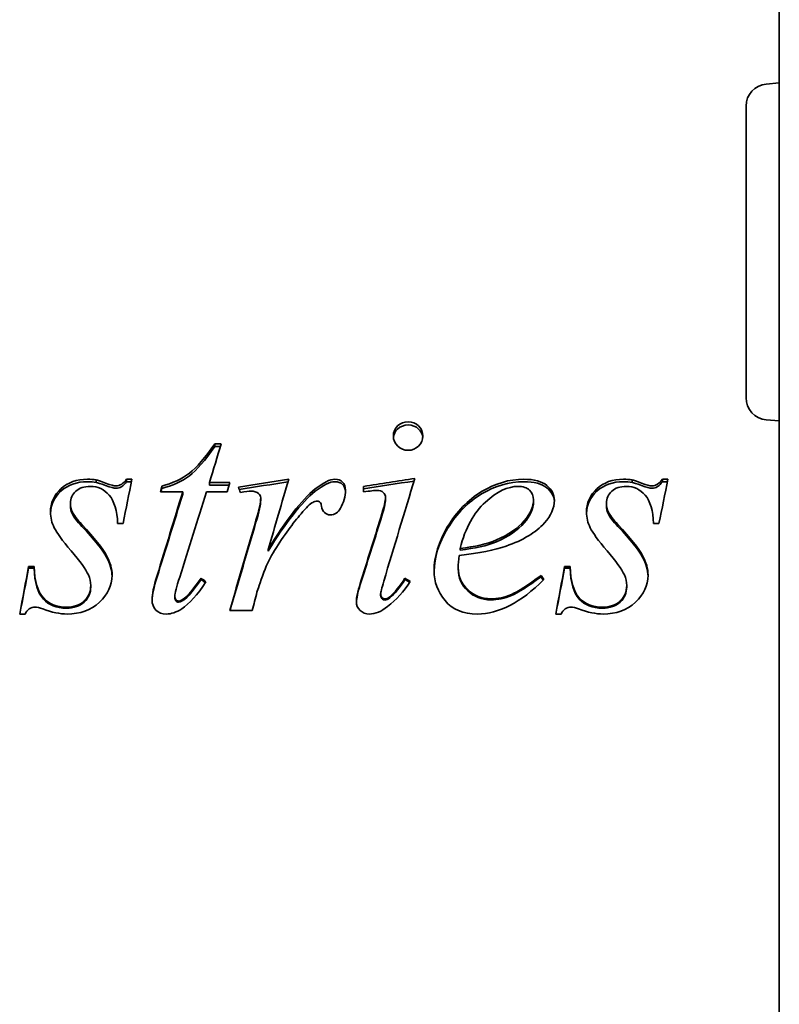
# Model space of a CAD drawing. Header units: millimetres. Extents: x 425 to 835, y 157 to 734.
# Tile 5 of 7: x 598 to 667, y 449 to 538. Entities that reach past the tile are written whole.
import ezdxf

# ---------------------------------------------------------------- set-up
doc = ezdxf.new("R2010")
doc.units = ezdxf.units.MM
doc.header["$LTSCALE"] = 3
doc.layers.add('Krawędzie widoczne(ISO)', color=7, linetype='Continuous', lineweight=35, true_color=0x262659)

msp = doc.modelspace()

# ---------------------------------------------------------------- linework, layer by layer
at = {"layer": 'Krawędzie widoczne(ISO)'}
for p, q in [((666.646, 317.458), (666.646, 706.797)), ((665.471, 531.957), (666.646, 532.059)), ((663.646, 503.63), (663.646, 529.964)), ((665.471, 501.637), (666.646, 501.535)), ((615.7, 499.485), (616.289, 499.485)), ((615.7, 499.226), (615.7, 499.485)), ((615.7, 499.226), (616.209, 499.226)), ((604.995, 495.994), (604.995, 496.215)), ((607.73, 496.273), (608.23, 496.273)), ((607.73, 496.051), (607.73, 496.273)), ((653.362, 495.994), (653.362, 496.215)), ((656.098, 496.273), (656.598, 496.273)), ((656.098, 496.051), (656.098, 496.273)), ((607.73, 496.051), (608.185, 496.051)), ((610.921, 495.441), (610.921, 495.656)), ((615.215, 495.972), (617.053, 495.972)), ((615.215, 495.753), (615.215, 495.972)), ((615.215, 495.753), (616.996, 495.753)), ((629.127, 495.627), (629.127, 495.124)), ((656.098, 496.051), (656.552, 496.051)), ((612.818, 495.138), (610.789, 495.138)), ((612.818, 494.929), (612.818, 495.138)), ((616.833, 495.138), (614.95, 495.138)), ((619.848, 494.389), (619.848, 494.591)), ((631.112, 494.417), (631.112, 494.62)), ((644.465, 494.204), (644.465, 494.404)), ((602.671, 493.919), (602.671, 494.116)), ((651.039, 493.919), (651.039, 494.116)), ((630.686, 492.634), (630.686, 492.817)), ((603.7, 492.019), (603.7, 492.194)), ((607.421, 492.281), (606.936, 492.281)), ((652.068, 492.019), (652.068, 492.194)), ((655.789, 492.281), (655.303, 492.281)), ((620.524, 489.781), (620.524, 489.931)), ((637.833, 489.882), (637.833, 490.033)), ((598.906, 488.388), (599.392, 488.388)), ((598.906, 488.256), (598.906, 488.388)), ((598.906, 488.256), (599.392, 488.256)), ((599.392, 488.256), (599.392, 488.388)), ((637.671, 488.169), (637.671, 488.3)), ((647.274, 488.388), (647.759, 488.388)), ((647.274, 488.256), (647.274, 488.388)), ((647.274, 488.256), (647.759, 488.256)), ((647.759, 488.256), (647.759, 488.388)), ((614.465, 487.217), (614.465, 487.337)), ((632.862, 487.217), (632.862, 487.337)), ((645.142, 487.462), (645.142, 487.585)), ((604.509, 486.553), (604.509, 486.665)), ((652.877, 486.553), (652.877, 486.665)), ((612.098, 485.613), (612.098, 485.715)), ((613.2, 485.613), (613.2, 485.715)), ((630.671, 485.816), (630.671, 485.92)), ((631.495, 485.555), (631.495, 485.656)), ((598.583, 484.104), (598.098, 484.104)), ((619.083, 484.412), (617.053, 484.412)), ((646.95, 484.104), (646.465, 484.104))]:
    msp.add_line(p, q, dxfattribs=at)
for centre, start, end in [((665.646, 529.964), 95, 180), ((665.646, 503.63), 180, 265)]:
    msp.add_arc(centre, 2, start, end, dxfattribs=at)
for points, knots in [([(631.818, 500.18), (631.818, 500.539), (631.946, 500.841), (632.2, 501.086), (632.455, 501.331), (632.774, 501.453), (633.156, 501.453)], [0, 0, 0, 0, 1, 1, 1, 2, 2, 2, 2]), ([(631.824, 500.047), (631.853, 500.344), (631.978, 500.598), (632.2, 500.809), (632.455, 501.051), (632.774, 501.172), (633.156, 501.172)], [0.127409, 0.127409, 0.127409, 0.127409, 1, 1, 1, 2, 2, 2, 2]), ([(633.156, 501.453), (633.529, 501.453), (633.843, 501.331), (634.098, 501.086), (634.352, 500.841), (634.48, 500.539), (634.48, 500.18)], [0, 0, 0, 0, 1, 1, 1, 2, 2, 2, 2]), ([(633.156, 501.172), (633.529, 501.172), (633.843, 501.051), (634.098, 500.809), (634.32, 500.598), (634.445, 500.344), (634.474, 500.047)], [0, 0, 0, 0, 1, 1, 1, 1.872591, 1.872591, 1.872591, 1.872591]), ([(633.156, 498.887), (632.784, 498.887), (632.468, 499.013), (632.208, 499.264), (631.948, 499.515), (631.818, 499.821), (631.818, 500.18)], [0, 0, 0, 0, 1, 1, 1, 2, 2, 2, 2]), ([(634.48, 500.18), (634.48, 499.821), (634.35, 499.515), (634.09, 499.264), (633.83, 499.013), (633.519, 498.887), (633.156, 498.887)], [0, 0, 0, 0, 1, 1, 1, 2, 2, 2, 2]), ([(610.921, 495.656), (611.901, 495.914), (612.73, 496.302), (613.406, 496.817), (614.083, 497.333), (614.848, 498.225), (615.7, 499.485)], [0, 0, 0, 0, 1, 1, 1, 2, 2, 2, 2]), ([(610.921, 495.441), (611.901, 495.697), (612.73, 496.08), (613.406, 496.589), (614.083, 497.099), (614.848, 497.981), (615.7, 499.226)], [0, 0, 0, 0, 1, 1, 1, 2, 2, 2, 2]), ([(600.877, 493.279), (600.877, 494.117), (601.188, 494.825), (601.811, 495.404), (602.433, 495.984), (603.235, 496.273), (604.215, 496.273)], [0, 0, 0, 0, 1, 1, 1, 2, 2, 2, 2]), ([(604.995, 496.215), (605.112, 496.187), (605.399, 496.089), (605.855, 495.921), (606.311, 495.754), (606.617, 495.67), (606.774, 495.67)], [0, 0, 0, 0, 1, 1, 1, 2, 2, 2, 2]), ([(626.539, 496.273), (626.833, 496.273), (627.066, 496.189), (627.237, 496.022), (627.409, 495.854), (627.495, 495.608), (627.495, 495.282)], [0, 0, 0, 0, 1, 1, 1, 2, 2, 2, 2]), ([(635.495, 487.994), (635.495, 489.307), (635.901, 490.642), (636.715, 491.999), (637.529, 493.356), (638.551, 494.405), (639.781, 495.153), (641.012, 495.901), (642.279, 496.273), (643.583, 496.273)], [0, 0, 0, 0, 1, 1, 1, 2, 2, 2, 3, 3, 3, 3]), ([(643.583, 496.273), (644.524, 496.273), (645.22, 496.087), (645.671, 495.713), (646.122, 495.34), (646.348, 494.899), (646.348, 494.39)], [0, 0, 0, 0, 1, 1, 1, 2, 2, 2, 2]), ([(649.245, 493.279), (649.245, 494.117), (649.556, 494.825), (650.178, 495.404), (650.801, 495.984), (651.602, 496.273), (652.583, 496.273)], [0, 0, 0, 0, 1, 1, 1, 2, 2, 2, 2]), ([(653.362, 496.215), (653.48, 496.187), (653.767, 496.089), (654.223, 495.921), (654.678, 495.754), (654.985, 495.67), (655.142, 495.67)], [0, 0, 0, 0, 1, 1, 1, 2, 2, 2, 2]), ([(600.878, 493.188), (600.902, 493.974), (601.213, 494.642), (601.811, 495.192), (602.433, 495.765), (603.235, 496.051), (604.215, 496.051)], [0.039323, 0.039323, 0.039323, 0.039323, 1, 1, 1, 2, 2, 2, 2]), ([(604.465, 495.627), (603.916, 495.627), (603.48, 495.481), (603.156, 495.189), (602.833, 494.896), (602.671, 494.539), (602.671, 494.116)], [0, 0, 0, 0, 1, 1, 1, 2, 2, 2, 2]), ([(606.936, 492.281), (606.887, 493.449), (606.634, 494.296), (606.178, 494.829), (605.723, 495.362), (605.151, 495.627), (604.465, 495.627)], [0, 0, 0, 0, 1, 1, 1, 2, 2, 2, 2]), ([(604.995, 495.994), (605.112, 495.966), (605.399, 495.869), (605.855, 495.704), (606.311, 495.538), (606.617, 495.455), (606.774, 495.455)], [0, 0, 0, 0, 1, 1, 1, 2, 2, 2, 2]), ([(626.539, 496.051), (626.833, 496.051), (627.066, 495.968), (627.237, 495.803), (627.393, 495.653), (627.478, 495.439), (627.492, 495.161)], [0, 0, 0, 0, 1, 1, 1, 1.904948, 1.904948, 1.904948, 1.904948]), ([(631.112, 494.62), (631.112, 494.812), (631.044, 494.968), (630.906, 495.088), (630.769, 495.208), (630.578, 495.268), (630.333, 495.268)], [0, 0, 0, 0, 1, 1, 1, 2, 2, 2, 2]), ([(635.495, 487.936), (635.509, 489.211), (635.916, 490.509), (636.715, 491.826), (637.529, 493.167), (638.551, 494.204), (639.781, 494.944), (641.012, 495.683), (642.279, 496.051), (643.583, 496.051)], [0.017871, 0.017871, 0.017871, 0.017871, 1, 1, 1, 2, 2, 2, 3, 3, 3, 3]), ([(643.083, 495.627), (642.151, 495.627), (641.166, 495.159), (640.127, 494.217), (639.088, 493.275), (638.323, 491.884), (637.833, 490.033)], [0, 0, 0, 0, 1, 1, 1, 2, 2, 2, 2]), ([(644.465, 494.404), (644.465, 494.769), (644.345, 495.064), (644.105, 495.289), (643.865, 495.515), (643.524, 495.627), (643.083, 495.627)], [0, 0, 0, 0, 1, 1, 1, 2, 2, 2, 2]), ([(643.583, 496.051), (644.524, 496.051), (645.22, 495.867), (645.671, 495.498), (646.095, 495.151), (646.32, 494.744), (646.345, 494.278)], [0, 0, 0, 0, 1, 1, 1, 1.940546, 1.940546, 1.940546, 1.940546]), ([(649.246, 493.188), (649.27, 493.974), (649.58, 494.642), (650.178, 495.192), (650.801, 495.765), (651.602, 496.051), (652.583, 496.051)], [0.039323, 0.039323, 0.039323, 0.039323, 1, 1, 1, 2, 2, 2, 2]), ([(652.833, 495.627), (652.284, 495.627), (651.848, 495.481), (651.524, 495.189), (651.2, 494.896), (651.039, 494.539), (651.039, 494.116)], [0, 0, 0, 0, 1, 1, 1, 2, 2, 2, 2]), ([(655.303, 492.281), (655.254, 493.449), (655.002, 494.296), (654.546, 494.829), (654.09, 495.362), (653.519, 495.627), (652.833, 495.627)], [0, 0, 0, 0, 1, 1, 1, 2, 2, 2, 2]), ([(653.362, 495.994), (653.48, 495.966), (653.767, 495.869), (654.223, 495.704), (654.678, 495.538), (654.985, 495.455), (655.142, 495.455)], [0, 0, 0, 0, 1, 1, 1, 2, 2, 2, 2]), ([(641.112, 490.788), (642.23, 491.272), (643.068, 491.847), (643.627, 492.513), (644.186, 493.178), (644.465, 493.809), (644.465, 494.404)], [0, 0, 0, 0, 1, 1, 1, 2, 2, 2, 2]), ([(602.671, 494.116), (602.671, 493.828), (602.735, 493.553), (602.862, 493.293), (602.99, 493.033), (603.269, 492.667), (603.7, 492.194)], [0, 0, 0, 0, 1, 1, 1, 2, 2, 2, 2]), ([(602.671, 493.919), (602.671, 493.634), (602.735, 493.363), (602.862, 493.106), (602.99, 492.849), (603.269, 492.487), (603.7, 492.019)], [0, 0, 0, 0, 1, 1, 1, 2, 2, 2, 2]), ([(626.127, 493.062), (625.921, 493.062), (625.747, 493.127), (625.605, 493.257), (625.463, 493.387), (625.372, 493.587), (625.333, 493.856)], [0, 0, 0, 0, 1, 1, 1, 2, 2, 2, 2]), ([(641.112, 490.629), (642.23, 491.107), (643.068, 491.676), (643.627, 492.334), (644.186, 492.992), (644.465, 493.615), (644.465, 494.204)], [0, 0, 0, 0, 1, 1, 1, 2, 2, 2, 2]), ([(651.039, 494.116), (651.039, 493.828), (651.102, 493.553), (651.23, 493.293), (651.357, 493.033), (651.637, 492.667), (652.068, 492.194)], [0, 0, 0, 0, 1, 1, 1, 2, 2, 2, 2]), ([(651.039, 493.919), (651.039, 493.634), (651.102, 493.363), (651.23, 493.106), (651.357, 492.849), (651.637, 492.487), (652.068, 492.019)], [0, 0, 0, 0, 1, 1, 1, 2, 2, 2, 2]), ([(604.303, 487.629), (604.049, 488.154), (603.526, 488.881), (602.737, 489.807), (601.948, 490.733), (601.441, 491.427), (601.215, 491.89), (600.99, 492.354), (600.877, 492.817), (600.877, 493.279)], [0, 0, 0, 0, 1, 1, 1, 2, 2, 2, 3, 3, 3, 3]), ([(652.671, 487.629), (652.416, 488.154), (651.894, 488.881), (651.105, 489.807), (650.316, 490.733), (649.808, 491.427), (649.583, 491.89), (649.357, 492.354), (649.245, 492.817), (649.245, 493.279)], [0, 0, 0, 0, 1, 1, 1, 2, 2, 2, 3, 3, 3, 3]), ([(603.7, 492.194), (604.857, 490.959), (605.602, 490.023), (605.936, 489.393), (606.269, 488.762), (606.436, 488.164), (606.436, 487.6)], [0, 0, 0, 0, 1, 1, 1, 2, 2, 2, 2]), ([(603.7, 492.019), (604.857, 490.798), (605.602, 489.873), (605.936, 489.249), (606.257, 488.648), (606.424, 488.077), (606.435, 487.536)], [0, 0, 0, 0, 1, 1, 1, 1.964683, 1.964683, 1.964683, 1.964683]), ([(652.068, 492.194), (653.225, 490.959), (653.97, 490.023), (654.303, 489.393), (654.637, 488.762), (654.803, 488.164), (654.803, 487.6)], [0, 0, 0, 0, 1, 1, 1, 2, 2, 2, 2]), ([(652.068, 492.019), (653.225, 490.798), (653.97, 489.873), (654.303, 489.249), (654.625, 488.648), (654.791, 488.077), (654.803, 487.536)], [0, 0, 0, 0, 1, 1, 1, 1.964683, 1.964683, 1.964683, 1.964683]), ([(599.392, 488.388), (599.441, 487.056), (599.72, 486.11), (600.23, 485.554), (600.74, 484.998), (601.431, 484.72), (602.303, 484.72)], [0, 0, 0, 0, 1, 1, 1, 2, 2, 2, 2]), ([(599.392, 488.256), (599.441, 486.939), (599.72, 486.004), (600.23, 485.454), (600.74, 484.905), (601.431, 484.629), (602.303, 484.629)], [0, 0, 0, 0, 1, 1, 1, 2, 2, 2, 2]), ([(637.671, 488.3), (637.671, 487.523), (637.955, 486.858), (638.524, 486.307), (639.093, 485.757), (639.784, 485.481), (640.598, 485.481)], [0, 0, 0, 0, 1, 1, 1, 2, 2, 2, 2]), ([(637.671, 488.169), (637.671, 487.4), (637.955, 486.743), (638.524, 486.199), (639.093, 485.654), (639.784, 485.382), (640.598, 485.382)], [0, 0, 0, 0, 1, 1, 1, 2, 2, 2, 2]), ([(647.759, 488.388), (647.808, 487.056), (648.088, 486.11), (648.598, 485.554), (649.107, 484.998), (649.799, 484.72), (650.671, 484.72)], [0, 0, 0, 0, 1, 1, 1, 2, 2, 2, 2]), ([(647.759, 488.256), (647.808, 486.939), (648.088, 486.004), (648.598, 485.454), (649.107, 484.905), (649.799, 484.629), (650.671, 484.629)], [0, 0, 0, 0, 1, 1, 1, 2, 2, 2, 2]), ([(606.436, 487.6), (606.436, 486.685), (606.053, 485.874), (605.289, 485.166), (604.524, 484.459), (603.553, 484.104), (602.377, 484.104)], [0, 0, 0, 0, 1, 1, 1, 2, 2, 2, 2]), ([(639.406, 484.104), (638.112, 484.104), (637.137, 484.51), (636.48, 485.32), (635.823, 486.13), (635.495, 487.021), (635.495, 487.994)], [0, 0, 0, 0, 1, 1, 1, 2, 2, 2, 2]), ([(640.598, 485.481), (641.245, 485.481), (641.867, 485.61), (642.465, 485.868), (643.063, 486.127), (643.955, 486.7), (645.142, 487.585)], [0, 0, 0, 0, 1, 1, 1, 2, 2, 2, 2]), ([(640.598, 485.382), (641.245, 485.382), (641.867, 485.51), (642.465, 485.765), (643.063, 486.021), (643.955, 486.587), (645.142, 487.462)], [0, 0, 0, 0, 1, 1, 1, 2, 2, 2, 2]), ([(654.803, 487.6), (654.803, 486.685), (654.421, 485.874), (653.656, 485.166), (652.892, 484.459), (651.921, 484.104), (650.745, 484.104)], [0, 0, 0, 0, 1, 1, 1, 2, 2, 2, 2]), ([(602.303, 484.72), (602.98, 484.72), (603.517, 484.908), (603.914, 485.283), (604.311, 485.659), (604.509, 486.12), (604.509, 486.665)], [0, 0, 0, 0, 1, 1, 1, 2, 2, 2, 2]), ([(602.303, 484.629), (602.98, 484.629), (603.517, 484.815), (603.914, 485.187), (604.311, 485.558), (604.509, 486.014), (604.509, 486.553)], [0, 0, 0, 0, 1, 1, 1, 2, 2, 2, 2]), ([(650.671, 484.72), (651.348, 484.72), (651.884, 484.908), (652.281, 485.283), (652.678, 485.659), (652.877, 486.12), (652.877, 486.665)], [0, 0, 0, 0, 1, 1, 1, 2, 2, 2, 2]), ([(650.671, 484.629), (651.348, 484.629), (651.884, 484.815), (652.281, 485.187), (652.678, 485.558), (652.877, 486.014), (652.877, 486.553)], [0, 0, 0, 0, 1, 1, 1, 2, 2, 2, 2]), ([(612.098, 485.715), (612.098, 485.578), (612.129, 485.471), (612.193, 485.393), (612.257, 485.315), (612.333, 485.276), (612.421, 485.276)], [0, 0, 0, 0, 1, 1, 1, 2, 2, 2, 2]), ([(612.098, 485.613), (612.098, 485.478), (612.129, 485.372), (612.193, 485.295), (612.257, 485.218), (612.333, 485.179), (612.421, 485.179)], [0, 0, 0, 0, 1, 1, 1, 2, 2, 2, 2]), ([(630.671, 485.92), (630.671, 485.783), (630.71, 485.673), (630.789, 485.591), (630.867, 485.508), (630.955, 485.466), (631.053, 485.466)], [0, 0, 0, 0, 1, 1, 1, 2, 2, 2, 2]), ([(630.671, 485.816), (630.671, 485.681), (630.71, 485.572), (630.789, 485.49), (630.867, 485.408), (630.955, 485.367), (631.053, 485.367)], [0, 0, 0, 0, 1, 1, 1, 2, 2, 2, 2]), ([(611.303, 484.104), (610.931, 484.104), (610.627, 484.224), (610.392, 484.463), (610.156, 484.702), (610.039, 485.012), (610.039, 485.393)], [0, 0, 0, 0, 1, 1, 1, 2, 2, 2, 2]), ([(629.656, 484.104), (629.313, 484.104), (629.031, 484.212), (628.811, 484.427), (628.59, 484.641), (628.48, 484.91), (628.48, 485.232)], [0, 0, 0, 0, 1, 1, 1, 2, 2, 2, 2])]:
    msp.add_open_spline(points, degree=3, knots=knots, dxfattribs=at)
for points in [[(616.289, 499.485), (615.931, 498.32), (615.573, 497.148), (615.215, 495.972)], [(604.215, 496.273), (604.5, 496.273), (604.759, 496.254), (604.995, 496.215)], [(606.774, 495.67), (607.156, 495.67), (607.475, 495.871), (607.73, 496.273)], [(608.23, 496.273), (607.96, 494.949), (607.691, 493.618), (607.421, 492.281)], [(617.833, 495.555), (619.348, 495.795), (620.862, 496.034), (622.377, 496.273)], [(622.377, 496.273), (621.759, 494.174), (621.142, 492.059), (620.524, 489.931)], [(624.774, 495.397), (625.5, 495.982), (626.088, 496.273), (626.539, 496.273)], [(629.127, 495.627), (630.671, 495.866), (632.215, 496.106), (633.759, 496.345)], [(633.759, 496.345), (632.823, 493.281), (631.887, 490.18), (630.95, 487.06)], [(652.583, 496.273), (652.867, 496.273), (653.127, 496.254), (653.362, 496.215)], [(655.142, 495.67), (655.524, 495.67), (655.843, 495.871), (656.098, 496.273)], [(656.598, 496.273), (656.328, 494.949), (656.058, 493.618), (655.789, 492.281)], [(604.215, 496.051), (604.5, 496.051), (604.759, 496.032), (604.995, 495.994)], [(606.774, 495.455), (607.156, 495.455), (607.475, 495.654), (607.73, 496.051)], [(610.789, 495.138), (610.833, 495.311), (610.877, 495.483), (610.921, 495.656)], [(610.843, 495.138), (610.869, 495.239), (610.895, 495.34), (610.921, 495.441)], [(617.053, 495.972), (616.98, 495.694), (616.906, 495.416), (616.833, 495.138)], [(618.009, 495.081), (617.95, 495.239), (617.892, 495.397), (617.833, 495.555)], [(617.908, 495.353), (619.375, 495.582), (620.842, 495.812), (622.309, 496.04)], [(620.524, 489.931), (622.093, 492.548), (623.509, 494.362), (624.774, 495.397)], [(624.774, 495.185), (625.5, 495.763), (626.088, 496.051), (626.539, 496.051)], [(627.495, 495.282), (627.495, 494.717), (627.343, 494.174), (627.039, 493.654)], [(629.127, 495.413), (630.647, 495.646), (632.168, 495.878), (633.688, 496.111)], [(630.333, 495.268), (630.137, 495.268), (629.735, 495.22), (629.127, 495.124)], [(652.583, 496.051), (652.867, 496.051), (653.127, 496.032), (653.362, 495.994)], [(655.142, 495.455), (655.524, 495.455), (655.843, 495.654), (656.098, 496.051)], [(610.495, 487.571), (611.269, 490.11), (612.044, 492.636), (612.818, 495.138)], [(610.495, 487.448), (611.269, 489.959), (612.044, 492.456), (612.818, 494.929)], [(614.95, 495.138), (614.147, 492.593), (613.343, 490.023), (612.539, 487.439)], [(618.98, 495.196), (618.803, 495.196), (618.48, 495.158), (618.009, 495.081)], [(619.656, 494.994), (619.48, 495.129), (619.254, 495.196), (618.98, 495.196)], [(619.421, 492.585), (619.705, 493.53), (619.848, 494.198), (619.848, 494.591)], [(619.421, 492.405), (619.705, 493.34), (619.848, 494), (619.848, 494.389)], [(619.848, 494.591), (619.848, 494.755), (619.784, 494.889), (619.656, 494.994)], [(620.524, 489.781), (622.093, 492.369), (623.509, 494.162), (624.774, 495.185)], [(630.686, 492.817), (630.97, 493.771), (631.112, 494.371), (631.112, 494.62)], [(630.686, 492.634), (630.97, 493.577), (631.112, 494.171), (631.112, 494.417)], [(646.348, 494.39), (646.348, 493.669), (646.049, 492.981), (645.45, 492.325)], [(624.539, 494.188), (624.303, 494.063), (623.955, 493.722), (623.495, 493.163)], [(624.965, 494.289), (624.808, 494.289), (624.666, 494.255), (624.539, 494.188)], [(625.215, 494.188), (625.147, 494.255), (625.063, 494.289), (624.965, 494.289)], [(625.333, 493.856), (625.313, 494.02), (625.274, 494.13), (625.215, 494.188)], [(627.039, 493.654), (626.833, 493.26), (626.529, 493.062), (626.127, 493.062)], [(617.053, 484.412), (617.843, 487.152), (618.632, 489.88), (619.421, 492.585)], [(623.495, 493.163), (622.759, 492.316), (621.96, 491.211), (621.098, 489.844)], [(628.833, 486.87), (629.45, 488.861), (630.068, 490.845), (630.686, 492.817)], [(628.833, 486.755), (629.45, 488.724), (630.068, 490.685), (630.686, 492.634)], [(617.079, 484.412), (617.86, 487.091), (618.64, 489.759), (619.421, 492.405)], [(645.45, 492.325), (644.666, 491.466), (643.514, 490.769), (641.995, 490.236)], [(637.833, 490.033), (639.176, 490.178), (640.269, 490.43), (641.112, 490.788)], [(641.995, 490.236), (640.985, 489.878), (639.568, 489.596), (637.745, 489.393)], [(637.833, 489.882), (639.176, 490.026), (640.269, 490.275), (641.112, 490.629)], [(621.098, 489.844), (620.725, 489.262), (620.406, 488.607), (620.142, 487.877)], [(637.745, 489.393), (637.696, 488.956), (637.671, 488.592), (637.671, 488.3)], [(598.098, 484.104), (598.367, 485.535), (598.637, 486.964), (598.906, 488.388)], [(598.113, 484.104), (598.378, 485.491), (598.642, 486.876), (598.906, 488.256)], [(646.465, 484.104), (646.735, 485.535), (647.004, 486.964), (647.274, 488.388)], [(646.481, 484.104), (646.745, 485.491), (647.01, 486.876), (647.274, 488.256)], [(604.509, 486.665), (604.509, 487.016), (604.441, 487.337), (604.303, 487.629)], [(610.039, 485.393), (610.039, 485.871), (610.191, 486.598), (610.495, 487.571)], [(610.039, 485.347), (610.05, 485.82), (610.202, 486.521), (610.495, 487.448)], [(612.539, 487.439), (612.245, 486.554), (612.098, 485.978), (612.098, 485.715)], [(613.2, 485.715), (613.387, 485.89), (613.808, 486.432), (614.465, 487.337)], [(614.465, 487.337), (614.612, 487.23), (614.759, 487.123), (614.906, 487.016)], [(620.142, 487.877), (619.769, 486.885), (619.558, 486.285), (619.509, 486.081)], [(631.495, 485.656), (631.946, 486.047), (632.401, 486.607), (632.862, 487.337)], [(632.862, 487.337), (633.019, 487.24), (633.176, 487.142), (633.333, 487.045)], [(645.142, 487.585), (645.23, 487.459), (645.318, 487.332), (645.406, 487.206)], [(645.142, 487.462), (645.213, 487.361), (645.285, 487.259), (645.357, 487.157)], [(652.877, 486.665), (652.877, 487.016), (652.808, 487.337), (652.671, 487.629)], [(614.906, 487.016), (614.142, 485.847), (613.411, 485.032), (612.715, 484.573)], [(613.2, 485.613), (613.387, 485.787), (613.808, 486.322), (614.465, 487.217)], [(614.465, 487.217), (614.595, 487.124), (614.725, 487.03), (614.854, 486.937)], [(628.48, 485.232), (628.48, 485.564), (628.598, 486.11), (628.833, 486.87)], [(628.481, 485.185), (628.491, 485.516), (628.609, 486.04), (628.833, 486.755)], [(630.95, 487.06), (630.764, 486.427), (630.671, 486.046), (630.671, 485.92)], [(633.333, 487.045), (632.754, 486.13), (632.078, 485.374), (631.303, 484.778)], [(631.495, 485.555), (631.946, 485.941), (632.401, 486.495), (632.862, 487.217)], [(632.862, 487.217), (633.001, 487.132), (633.14, 487.047), (633.279, 486.961)], [(645.406, 487.206), (643.308, 485.142), (641.308, 484.104), (639.406, 484.104)], [(612.421, 485.276), (612.617, 485.276), (612.877, 485.422), (613.2, 485.715)], [(612.421, 485.179), (612.617, 485.179), (612.877, 485.324), (613.2, 485.613)], [(619.509, 486.081), (619.367, 485.525), (619.225, 484.969), (619.083, 484.412)], [(631.053, 485.466), (631.171, 485.466), (631.318, 485.53), (631.495, 485.656)], [(631.053, 485.367), (631.171, 485.367), (631.318, 485.43), (631.495, 485.555)], [(599.495, 484.72), (599.093, 484.72), (598.789, 484.515), (598.583, 484.104)], [(600.171, 484.558), (599.877, 484.666), (599.651, 484.72), (599.495, 484.72)], [(612.715, 484.573), (612.254, 484.261), (611.784, 484.104), (611.303, 484.104)], [(631.303, 484.778), (630.735, 484.329), (630.186, 484.104), (629.656, 484.104)], [(647.862, 484.72), (647.46, 484.72), (647.156, 484.515), (646.95, 484.104)], [(648.539, 484.558), (648.245, 484.666), (648.019, 484.72), (647.862, 484.72)], [(602.377, 484.104), (601.74, 484.104), (601.004, 484.256), (600.171, 484.558)], [(650.745, 484.104), (650.107, 484.104), (649.372, 484.256), (648.539, 484.558)]]:
    msp.add_open_spline(points, degree=3, dxfattribs=at)

doc.saveas('drawing.dxf')
